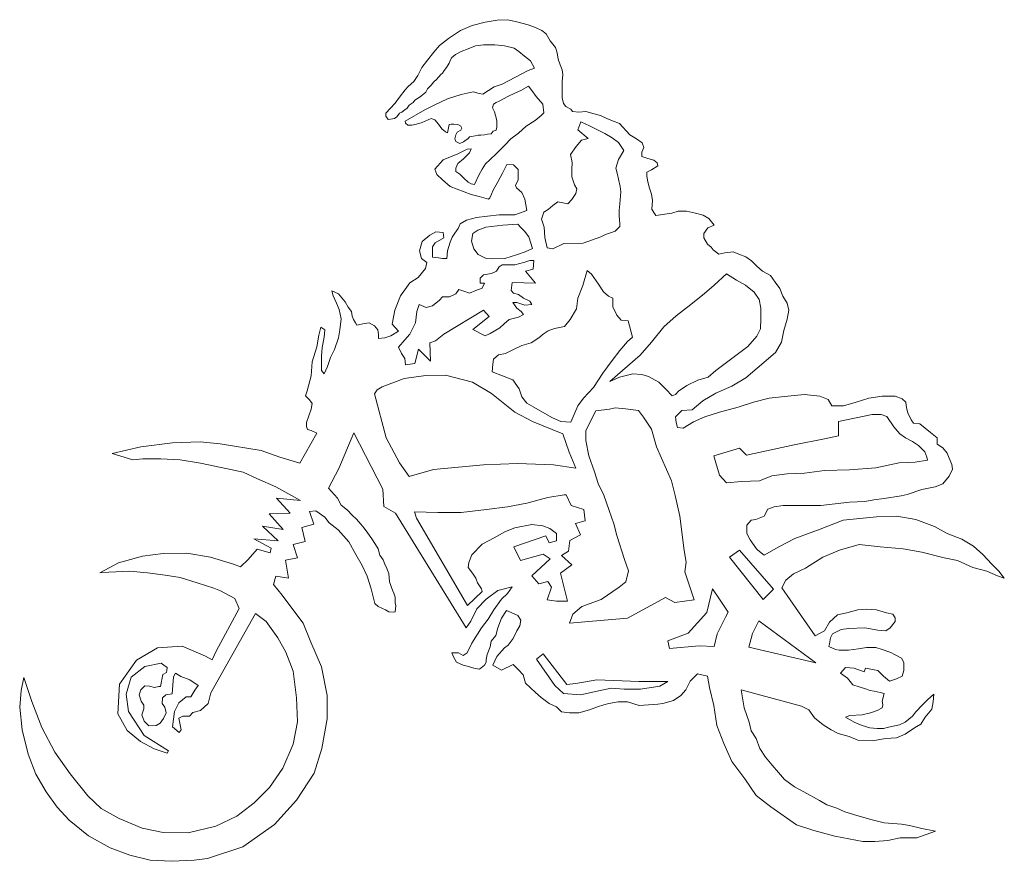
# Model space of a CAD drawing. Header units: inches. Extents: x 0.9 to 15, y 0.7 to 12.8.
import ezdxf

# ---------------------------------------------------------------- set-up
doc = ezdxf.new("R2010")
doc.units = ezdxf.units.IN
doc.header["$MEASUREMENT"] = 0
doc.layers.add('inside', color=5, linetype='Continuous')
doc.layers.add('outside', color=2, linetype='Continuous')

msp = doc.modelspace()

# ---------------------------------------------------------------- linework, layer by layer
at = {"layer": 'inside', "linetype": 'Continuous', "lineweight": 0, "flags": 128}
for points in [[(9.054, 11.094), (8.906, 11.217), (8.947, 11.332), (9.07, 11.275), (9.292, 11.168), (9.398, 11.103), (9.489, 11.037), (9.562, 10.922), (9.489, 10.791), (9.448, 10.668), (9.472, 10.578), (9.489, 10.513), (9.513, 10.406), (9.521, 10.332), (9.505, 10.16), (9.497, 10.062), (9.497, 9.98), (9.505, 9.874), (9.505, 9.833), (9.439, 9.767), (9.374, 9.743), (9.3, 9.718), (9.234, 9.685), (8.98, 9.595), (8.701, 9.587), (8.546, 9.513), (8.464, 9.529), (8.431, 9.677), (8.423, 9.824), (8.382, 9.939), (8.414, 10.037), (8.48, 10.078), (8.546, 10.136), (8.619, 10.185), (8.759, 10.16), (8.816, 10.218), (8.874, 10.308), (8.89, 10.373), (8.857, 10.431), (8.816, 10.545), (8.816, 10.652), (8.824, 10.75), (8.8, 10.865), (8.882, 10.98), (8.956, 11.07)], [(8.042, 9.868), (7.828, 9.853), (7.584, 9.824), (7.468, 9.78), (7.399, 9.731), (7.38, 9.624), (7.414, 9.512), (7.472, 9.43), (7.589, 9.376), (7.687, 9.371), (7.857, 9.376), (8.037, 9.43), (8.149, 9.468), (8.252, 9.517), (8.203, 9.683), (8.14, 9.765), (8.081, 9.824)], [(6.332, 8.104), (6.424, 8.206), (6.495, 8.287), (6.577, 8.449), (6.597, 8.612), (6.627, 8.714), (6.729, 8.673), (6.821, 8.693), (6.922, 8.775), (6.963, 8.825), (7.065, 8.825), (7.156, 8.866), (7.197, 8.927), (7.268, 8.907), (7.35, 8.876), (7.441, 8.917), (7.533, 8.947), (7.563, 9.019), (7.502, 9.019), (7.502, 9.09), (7.553, 9.141), (7.665, 9.161), (7.736, 9.191), (7.777, 9.252), (7.817, 9.283), (7.889, 9.283), (8.001, 9.283), (8.143, 9.323), (8.214, 9.344), (8.275, 9.344), (8.265, 9.222), (8.153, 9.191), (8.295, 9.019), (7.96, 9.029), (7.95, 8.917), (7.98, 8.876), (8.051, 8.856), (8.123, 8.805), (8.214, 8.764), (8.245, 8.714), (8.143, 8.703), (8.031, 8.744), (7.97, 8.744), (8.031, 8.663), (8.092, 8.612), (8.123, 8.571), (8.051, 8.531), (7.919, 8.5), (7.848, 8.439), (7.787, 8.378), (7.645, 8.297), (7.573, 8.266), (7.4, 8.358), (7.634, 8.541), (7.553, 8.632), (6.983, 8.287), (6.861, 8.195), (6.78, 8.165), (6.79, 7.901), (6.617, 8.073), (6.566, 7.87), (6.434, 7.85), (6.424, 7.941), (6.373, 8.012)], [(7.675, 7.748), (7.97, 7.636), (8.062, 7.504), (8.102, 7.392), (8.173, 7.301), (8.275, 7.24), (8.397, 7.169), (8.54, 7.088), (8.662, 7.037), (8.804, 7.027), (8.906, 7.26), (8.987, 7.372), (9.13, 7.525), (9.262, 7.728), (9.394, 7.911), (9.506, 8.053), (9.618, 8.185), (9.689, 8.246), (9.628, 8.48), (9.526, 8.49), (9.465, 8.561), (9.404, 8.683), (9.404, 8.805), (9.343, 8.836), (9.272, 8.897), (9.201, 9.008), (9.099, 9.151), (9.038, 9.201), (8.977, 8.988), (8.906, 8.805), (8.885, 8.653), (8.794, 8.5), (8.712, 8.399), (8.57, 8.368), (8.479, 8.338), (8.407, 8.287), (8.346, 8.236), (8.234, 8.165), (8.102, 8.124), (7.97, 8.063), (7.868, 8.012), (7.767, 7.992), (7.695, 7.931), (7.685, 7.86)], [(11.038, 9.153), (11.178, 9.062), (11.309, 8.989), (11.432, 8.89), (11.506, 8.784), (11.53, 8.661), (11.53, 8.514), (11.522, 8.366), (11.473, 8.26), (11.342, 8.112), (10.881, 7.77), (10.772, 7.671), (10.623, 7.631), (10.465, 7.552), (10.346, 7.473), (10.306, 7.423), (10.256, 7.403), (10.167, 7.502), (10.068, 7.601), (9.919, 7.681), (9.82, 7.71), (9.691, 7.72), (9.502, 7.671), (9.364, 7.611), (9.8, 7.988), (9.959, 8.176), (10.137, 8.394), (10.316, 8.553), (10.524, 8.712), (10.723, 8.87), (10.861, 8.989)], [(5.989, 7.434), (6.154, 6.803), (6.348, 6.443), (6.484, 6.249), (6.834, 6.346), (7.553, 6.414), (8.039, 6.433), (8.554, 6.414), (8.875, 6.365), (8.778, 6.599), (8.69, 6.861), (8.253, 7.036), (8.002, 7.172), (7.667, 7.437), (7.393, 7.6), (7.007, 7.703), (6.724, 7.694), (6.415, 7.652), (6.098, 7.532), (6.025, 7.491)], [(9.161, 7.19), (9.018, 6.905), (9.018, 6.762), (9.06, 6.544), (9.144, 6.317), (9.195, 6.149), (9.279, 5.981), (9.355, 5.762), (9.422, 5.569), (9.464, 5.401), (9.573, 5.056), (9.632, 4.897), (9.59, 4.737), (9.498, 4.662), (9.238, 4.485), (8.96, 4.383), (8.831, 4.273), (8.785, 4.143), (9.284, 4.189), (9.617, 4.217), (10.16, 4.515), (10.295, 4.44), (10.573, 4.481), (10.44, 4.882), (10.459, 5.021), (10.431, 5.187), (10.366, 5.677), (10.301, 5.973), (10.246, 6.185), (10.033, 6.675), (9.959, 6.925), (9.848, 7.1), (9.774, 7.193), (9.589, 7.22), (9.441, 7.23), (9.358, 7.211)], [(10.855, 6.543), (11.222, 6.652), (11.321, 6.553), (12.006, 6.701), (12.442, 6.79), (12.641, 6.83), (12.641, 7.038), (13.127, 7.137), (13.256, 7.137), (13.335, 7.108), (13.434, 6.959), (13.524, 6.86), (13.603, 6.8), (13.702, 6.751), (13.792, 6.691), (13.881, 6.602), (13.911, 6.523), (13.921, 6.483), (13.742, 6.453), (13.514, 6.443), (13.177, 6.374), (12.8, 6.344), (12.442, 6.334), (12.155, 6.295), (11.907, 6.285), (11.688, 6.255), (11.51, 6.186), (11.252, 6.176), (11.034, 6.156), (10.934, 6.265), (10.885, 6.443)], [(6.561, 5.739), (6.896, 5.73), (7.231, 5.73), (7.594, 5.775), (7.893, 5.812), (8.174, 5.866), (8.473, 5.947), (8.709, 5.984), (8.736, 5.984), (8.808, 5.83), (8.989, 5.775), (9.008, 5.612), (8.872, 5.576), (8.944, 5.413), (8.79, 5.332), (8.772, 5.178), (8.672, 5.114), (8.817, 4.979), (8.654, 4.861), (8.754, 4.462), (8.6, 4.462), (8.464, 4.481), (8.527, 4.662), (8.473, 4.743), (8.346, 4.707), (8.246, 4.825), (8.509, 5.069), (8.409, 5.133), (8.083, 5.042), (7.984, 5.241), (8.446, 5.395), (8.491, 5.296), (8.6, 5.323), (8.6, 5.431), (8.5, 5.504), (8.4, 5.54), (8.246, 5.558), (8.002, 5.513), (7.866, 5.459), (7.703, 5.368), (7.53, 5.277), (7.385, 5.123), (7.34, 5.015), (7.331, 4.942), (7.395, 4.861), (7.44, 4.788), (7.467, 4.725), (7.521, 4.635), (7.53, 4.598), (7.322, 4.399), (6.588, 5.649)], [(11.08, 5.089), (11.561, 4.483), (11.71, 4.633), (11.222, 5.192)], [(10.196, 3.891), (10.219, 3.781), (10.645, 3.82), (10.857, 3.812), (10.904, 3.993), (11.023, 4.229), (11.062, 4.3), (10.936, 4.489), (10.834, 4.639), (10.755, 4.297), (10.487, 4.001)], [(12.317, 3.578), (11.498, 4.176), (11.411, 3.995), (11.356, 3.799)], [(10.195, 3.31), (9.777, 3.31), (9.175, 3.331), (8.875, 3.28), (8.744, 3.265), (8.407, 3.703), (8.312, 3.63), (8.576, 3.251), (8.7, 3.134), (8.941, 3.119), (9.226, 3.178), (9.387, 3.214), (9.569, 3.199), (9.803, 3.199), (10.081, 3.243)]]:
    msp.add_lwpolyline(points, close=True, dxfattribs=at)
at = {"layer": 'outside', "linetype": 'Continuous', "lineweight": 0}
msp.add_line((3.469, 3.254), (3.469, 3.254), dxfattribs=at)
at = {"layer": 'outside', "linetype": 'Continuous', "lineweight": 0, "flags": 128}
msp.add_lwpolyline([(3.457, 3.25), (3.337, 3.333), (3.209, 3.382), (3.133, 3.427), (3.106, 3.374), (3.096, 3.254), (3.084, 3.13), (2.994, 3.119), (2.945, 3.072), (2.941, 2.991), (2.979, 2.938), (2.998, 2.859), (2.96, 2.776), (2.911, 2.709), (2.858, 2.678), (2.749, 2.671), (2.682, 2.737), (2.651, 2.829), (2.681, 2.916), (2.681, 2.968), (2.64, 3.025), (2.614, 3.115), (2.636, 3.19), (2.693, 3.247), (2.76, 3.243), (2.832, 3.224), (2.896, 3.235), (2.919, 3.235), (2.952, 3.409), (3.005, 3.439), (3.009, 3.468), (3.013, 3.51), (2.964, 3.54), (2.929, 3.57), (2.929, 3.57), (2.691, 3.525), (2.499, 3.368), (2.426, 3.128), (2.459, 2.877), (2.685, 2.535), (3.034, 2.315), (3.012, 2.281), (2.828, 2.344), (2.631, 2.447), (2.441, 2.605), (2.304, 2.844), (2.332, 3.268), (2.574, 3.614), (2.877, 3.792), (3.228, 3.817), (3.564, 3.671), (3.657, 3.619), (3.718, 3.743), (4.047, 4.355), (3.982, 4.499), (3.778, 4.606), (3.683, 4.647), (3.444, 4.725), (3.199, 4.8), (2.983, 4.835), (2.733, 4.866), (2.472, 4.891), (2.176, 4.876), (2.046, 4.866), (2.315, 5.009), (2.66, 5.105), (2.957, 5.142), (3.297, 5.148), (3.636, 5.093), (3.964, 4.99), (4.067, 4.954), (4.176, 5.057), (4.303, 5.208), (4.491, 5.154), (4.503, 5.221), (4.255, 5.354), (4.606, 5.324), (4.382, 5.536), (4.679, 5.487), (4.479, 5.711), (4.776, 5.723), (4.582, 5.935), (4.928, 5.905), (4.57, 6.099), (4.309, 6.214), (4.103, 6.311), (3.788, 6.378), (3.491, 6.438), (3.2, 6.487), (2.921, 6.499), (2.666, 6.499), (2.521, 6.487), (2.226, 6.576), (2.636, 6.671), (3.091, 6.73), (3.487, 6.745), (3.773, 6.715), (4.36, 6.62), (4.631, 6.525), (4.917, 6.437), (5.159, 6.869), (5.079, 6.906), (5.027, 6.92), (5.013, 6.964), (5.013, 7.023), (5.079, 7.214), (5.093, 7.294), (5.057, 7.346), (4.998, 7.404), (5.02, 7.477), (5.081, 7.689), (5.091, 7.894), (5.159, 8.108), (5.188, 8.274), (5.217, 8.391), (5.276, 8.352), (5.266, 8.245), (5.237, 8.098), (5.227, 7.972), (5.227, 7.845), (5.227, 7.767), (5.266, 7.718), (5.315, 7.825), (5.354, 7.952), (5.413, 8.069), (5.471, 8.235), (5.491, 8.352), (5.51, 8.508), (5.481, 8.644), (5.442, 8.732), (5.393, 8.839), (5.374, 8.908), (5.471, 8.869), (5.569, 8.752), (5.608, 8.674), (5.657, 8.615), (5.666, 8.547), (5.686, 8.498), (5.715, 8.449), (5.735, 8.42), (5.842, 8.44), (5.91, 8.449), (5.988, 8.41), (6.037, 8.352), (6.047, 8.284), (6.047, 8.225), (6.135, 8.235), (6.223, 8.264), (6.33, 8.332), (6.242, 8.43), (6.281, 8.635), (6.359, 8.839), (6.496, 9.025), (6.613, 9.103), (6.72, 9.229), (6.74, 9.317), (6.662, 9.376), (6.632, 9.483), (6.671, 9.619), (6.779, 9.707), (6.867, 9.756), (6.974, 9.746), (6.984, 9.668), (6.857, 9.6), (6.818, 9.541), (6.818, 9.483), (6.818, 9.434), (6.818, 9.395), (6.906, 9.385), (6.964, 9.376), (7.023, 9.376), (7.033, 9.483), (7.072, 9.61), (7.101, 9.678), (7.14, 9.736), (7.189, 9.805), (7.218, 9.873), (7.306, 9.922), (7.452, 9.961), (7.608, 9.98), (7.774, 10), (7.921, 10), (7.999, 10), (8.173, 10.063), (8.143, 10.224), (8.099, 10.319), (8.026, 10.385), (8.011, 10.422), (8.048, 10.502), (8.048, 10.649), (7.982, 10.715), (7.887, 10.722), (7.821, 10.598), (7.755, 10.473), (7.689, 10.356), (7.666, 10.297), (7.644, 10.246), (7.622, 10.224), (7.49, 10.261), (7.373, 10.29), (7.072, 10.407), (6.962, 10.502), (6.882, 10.576), (6.852, 10.656), (6.97, 10.788), (7.182, 10.876), (7.316, 10.942), (7.374, 10.944), (7.352, 10.889), (7.266, 10.805), (7.182, 10.737), (7.153, 10.671), (7.153, 10.62), (7.212, 10.583), (7.27, 10.524), (7.329, 10.466), (7.373, 10.444), (7.424, 10.437), (7.483, 10.568), (7.534, 10.656), (7.578, 10.73), (7.644, 10.788), (7.74, 10.884), (7.857, 11.001), (7.945, 11.089), (8.055, 11.169), (8.165, 11.272), (8.29, 11.353), (8.378, 11.426), (8.415, 11.463), (8.4, 11.587), (8.305, 11.697), (8.246, 11.785), (8.195, 11.844), (8.085, 11.785), (8.011, 11.748), (7.901, 11.697), (7.777, 11.631), (7.733, 11.609), (7.696, 11.587), (7.681, 11.536), (7.711, 11.477), (7.725, 11.426), (7.733, 11.389), (7.74, 11.345), (7.74, 11.301), (7.74, 11.257), (7.733, 11.213), (7.689, 11.199), (7.659, 11.162), (7.608, 11.155), (7.564, 11.147), (7.512, 11.14), (7.476, 11.14), (7.432, 11.133), (7.38, 11.125), (7.351, 11.118), (7.329, 11.096), (7.285, 11.059), (7.263, 11.045), (7.212, 11.023), (7.153, 11.052), (7.138, 11.089), (7.153, 11.147), (7.175, 11.184), (7.226, 11.213), (7.241, 11.243), (7.226, 11.272), (7.182, 11.294), (7.124, 11.301), (7.087, 11.301), (7.058, 11.294), (7.036, 11.177), (7.006, 11.191), (6.955, 11.235), (6.904, 11.301), (6.852, 11.36), (6.801, 11.382), (6.669, 11.323), (6.588, 11.301), (6.522, 11.287), (6.464, 11.287), (6.434, 11.316), (6.427, 11.345), (6.711, 11.506), (6.851, 11.579), (7.036, 11.663), (7.232, 11.724), (7.405, 11.763), (7.489, 11.741), (7.54, 11.73), (7.702, 11.836), (7.819, 11.875), (8.19, 12.07), (8.28, 12.102), (8.223, 12.209), (8.141, 12.274), (8.059, 12.34), (7.993, 12.389), (7.854, 12.422), (7.715, 12.438), (7.551, 12.438), (7.436, 12.422), (7.33, 12.381), (7.232, 12.34), (7.15, 12.299), (7.092, 12.25), (7.068, 12.201), (7.06, 12.176), (7.019, 12.111), (6.986, 12.07), (6.961, 12.029), (6.937, 12.012), (6.879, 11.939), (6.839, 11.906), (6.798, 11.857), (6.748, 11.808), (6.724, 11.759), (6.642, 11.693), (6.568, 11.644), (6.544, 11.611), (6.486, 11.571), (6.454, 11.53), (6.421, 11.505), (6.38, 11.472), (6.347, 11.456), (6.306, 11.407), (6.273, 11.382), (6.216, 11.374), (6.183, 11.366), (6.151, 11.415), (6.151, 11.456), (6.216, 11.53), (6.282, 11.603), (6.347, 11.685), (6.429, 11.791), (6.47, 11.841), (6.552, 11.914), (6.609, 11.996), (6.667, 12.111), (6.748, 12.217), (6.839, 12.332), (6.92, 12.43), (7.051, 12.528), (7.223, 12.643), (7.387, 12.716), (7.576, 12.765), (7.748, 12.79), (7.895, 12.798), (8.01, 12.774), (8.19, 12.724), (8.305, 12.683), (8.386, 12.643), (8.452, 12.593), (8.509, 12.495), (8.583, 12.397), (8.608, 12.323), (8.624, 12.233), (8.649, 12.152), (8.681, 12.078), (8.689, 12.012), (8.681, 11.914), (8.681, 11.841), (8.681, 11.767), (8.681, 11.677), (8.698, 11.595), (8.73, 11.554), (8.804, 11.513), (8.829, 11.481), (8.919, 11.472), (9.017, 11.481), (9.14, 11.448), (9.23, 11.423), (9.32, 11.382), (9.402, 11.35), (9.5, 11.309), (9.648, 11.145), (9.746, 11.088), (9.828, 11.03), (9.852, 10.965), (9.82, 10.899), (9.82, 10.834), (9.91, 10.809), (9.992, 10.785), (10.041, 10.744), (10.049, 10.703), (9.959, 10.646), (9.893, 10.613), (9.893, 10.556), (9.91, 10.474), (9.934, 10.384), (9.959, 10.294), (9.975, 10.204), (9.967, 10.081), (9.992, 10.032), (10.024, 9.991), (10.251, 10.024), (10.341, 10.054), (10.462, 10.054), (10.59, 10.024), (10.702, 9.994), (10.785, 9.949), (10.86, 9.851), (10.77, 9.813), (10.71, 9.731), (10.71, 9.671), (10.763, 9.58), (10.815, 9.535), (10.845, 9.498), (10.928, 9.438), (11.011, 9.453), (11.131, 9.468), (11.214, 9.438), (11.312, 9.4), (11.394, 9.34), (11.47, 9.265), (11.552, 9.19), (11.665, 9.129), (11.733, 9.032), (11.801, 8.942), (11.846, 8.836), (11.906, 8.731), (11.928, 8.633), (11.906, 8.506), (11.861, 8.34), (11.823, 8.175), (11.74, 8.025), (11.475, 7.802), (11.315, 7.662), (11.115, 7.542), (10.885, 7.442), (10.695, 7.332), (10.545, 7.202), (10.394, 7.192), (10.304, 7.102), (10.314, 7.022), (10.334, 6.952), (10.414, 6.942), (10.565, 7.032), (10.725, 7.102), (10.935, 7.172), (11.205, 7.242), (11.425, 7.312), (11.646, 7.372), (11.916, 7.402), (12.156, 7.422), (12.376, 7.402), (12.496, 7.352), (12.546, 7.262), (12.716, 7.262), (12.897, 7.312), (13.077, 7.372), (13.267, 7.402), (13.457, 7.402), (13.557, 7.362), (13.607, 7.312), (13.617, 7.232), (13.637, 7.162), (13.687, 7.062), (13.717, 7.012), (13.807, 7.002), (13.96, 6.881), (14.06, 6.801), (14.06, 6.711), (14.14, 6.661), (14.2, 6.581), (14.23, 6.511), (14.27, 6.421), (14.28, 6.351), (14.23, 6.251), (14.14, 6.141), (14.03, 6.101), (13.84, 6.061), (13.63, 5.991), (13.54, 5.971), (13.299, 5.931), (13.149, 5.911), (13.019, 5.891), (12.799, 5.881), (12.389, 5.831), (12.078, 5.831), (11.848, 5.831), (11.718, 5.811), (11.628, 5.781), (11.578, 5.681), (11.458, 5.631), (11.388, 5.621), (11.328, 5.551), (11.328, 5.431), (11.378, 5.341), (11.468, 5.211), (11.488, 5.191), (11.578, 5.121), (11.788, 5.241), (12.018, 5.361), (12.379, 5.491), (12.709, 5.621), (13.189, 5.671), (13.48, 5.681), (13.75, 5.631), (14.02, 5.531), (14.2, 5.431), (14.41, 5.351), (14.581, 5.251), (14.711, 5.131), (14.841, 4.991), (14.941, 4.891), (15.021, 4.791), (14.921, 4.821), (14.771, 4.891), (14.571, 4.941), (14.35, 5.041), (14.16, 5.081), (13.84, 5.161), (13.57, 5.211), (13.239, 5.241), (12.939, 5.271), (12.659, 5.191), (12.419, 5.091), (12.168, 4.931), (11.998, 4.851), (11.888, 4.761), (11.828, 4.651), (12.31, 3.963), (12.444, 4.035), (12.516, 4.159), (12.629, 4.262), (12.763, 4.293), (12.918, 4.334), (13.042, 4.344), (13.186, 4.334), (13.331, 4.293), (13.424, 4.272), (13.455, 4.221), (13.455, 4.169), (13.382, 4.076), (13.32, 4.035), (13.207, 4.045), (13.021, 4.076), (12.784, 4.066), (12.681, 4.056), (12.557, 3.994), (12.526, 3.932), (12.516, 3.85), (12.506, 3.808), (12.598, 3.767), (12.65, 3.757), (12.784, 3.757), (12.929, 3.777), (13.042, 3.798), (13.176, 3.798), (13.269, 3.767), (13.393, 3.726), (13.444, 3.695), (13.547, 3.643), (13.578, 3.582), (13.578, 3.468), (13.558, 3.386), (13.475, 3.345), (13.372, 3.314), (13.29, 3.386), (13.207, 3.468), (13.032, 3.499), (13.011, 3.448), (12.867, 3.499), (12.743, 3.51), (12.671, 3.427), (12.774, 3.355), (12.846, 3.262), (12.939, 3.231), (13.042, 3.2), (13.094, 3.18), (13.155, 3.169), (13.238, 3.149), (13.3, 3.138), (13.269, 3.025), (13.279, 2.974), (13.269, 2.932), (13.197, 2.891), (13.104, 2.86), (12.98, 2.829), (12.805, 2.819), (12.743, 2.798), (12.867, 2.726), (12.98, 2.675), (13.094, 2.644), (13.197, 2.633), (13.29, 2.633), (13.362, 2.654), (13.516, 2.685), (13.599, 2.726), (13.702, 2.809), (13.754, 2.871), (13.846, 2.974), (13.919, 3.046), (14.012, 3.128), (14.001, 3.015), (13.981, 2.912), (13.888, 2.798), (13.826, 2.695), (13.733, 2.644), (13.599, 2.551), (13.475, 2.5), (13.32, 2.489), (13.124, 2.458), (12.918, 2.469), (12.794, 2.52), (12.64, 2.561), (12.537, 2.613), (12.423, 2.685), (12.299, 2.788), (12.217, 2.901), (12.114, 2.953), (11.247, 3.19), (11.289, 2.932), (11.361, 2.726), (11.392, 2.603), (11.464, 2.489), (11.515, 2.345), (11.598, 2.221), (11.691, 2.108), (11.784, 2.005), (11.866, 1.902), (12.011, 1.799), (12.145, 1.727), (12.372, 1.603), (12.475, 1.541), (12.619, 1.49), (12.733, 1.438), (12.908, 1.386), (13.124, 1.325), (13.3, 1.283), (13.547, 1.263), (13.661, 1.242), (13.836, 1.201), (14.032, 1.16), (13.764, 1.067), (13.527, 1.067), (13.351, 1.026), (13.166, 1.015), (12.99, 1.015), (12.588, 1.088), (12.289, 1.17), (12.041, 1.252), (11.67, 1.51), (11.464, 1.675), (11.299, 1.912), (11.113, 2.159), (11, 2.417), (10.897, 2.675), (10.855, 2.963), (10.793, 3.221), (10.763, 3.386), (10.618, 3.417), (10.515, 3.314), (10.453, 3.19), (10.381, 3.108), (10.278, 3.035), (10.123, 2.994), (10.051, 2.984), (9.917, 2.974), (9.783, 2.963), (9.618, 3.015), (9.484, 3.015), (9.349, 2.994), (9.277, 2.974), (9.184, 2.943), (9.071, 2.901), (8.916, 2.86), (8.782, 2.86), (8.669, 2.871), (8.596, 2.943), (8.493, 2.994), (8.38, 3.077), (8.297, 3.149), (8.153, 3.283), (8.122, 3.406), (8.05, 3.479), (7.978, 3.551), (7.81, 3.473), (7.687, 3.542), (7.742, 3.665), (7.851, 3.789), (7.906, 3.83), (7.975, 3.926), (8.03, 4.036), (8.071, 4.104), (8.085, 4.187), (8.043, 4.255), (7.947, 4.296), (7.879, 4.324), (7.81, 4.214), (7.755, 4.077), (7.728, 3.967), (7.659, 3.885), (7.645, 3.803), (7.604, 3.693), (7.591, 3.624), (7.591, 3.583), (7.563, 3.542), (7.494, 3.487), (7.412, 3.501), (7.316, 3.528), (7.261, 3.542), (7.165, 3.583), (7.124, 3.652), (7.096, 3.72), (7.193, 3.72), (7.261, 3.679), (7.316, 3.72), (7.385, 3.857), (7.522, 4.077), (7.618, 4.2), (7.7, 4.337), (7.81, 4.488), (7.893, 4.57), (7.961, 4.666), (7.755, 4.612), (7.591, 4.488), (7.453, 4.351), (7.371, 4.173), (7.302, 4.077), (6.287, 5.722), (6.122, 5.818), (6.108, 6.065), (5.692, 6.873), (5.474, 6.364), (5.328, 6.082), (5.456, 5.937), (5.51, 5.837), (5.601, 5.764), (5.665, 5.691), (5.729, 5.637), (5.792, 5.564), (5.838, 5.509), (5.893, 5.437), (5.947, 5.355), (6.002, 5.273), (6.038, 5.209), (6.065, 5.118), (6.111, 5.055), (6.138, 4.991), (6.166, 4.927), (6.193, 4.855), (6.202, 4.736), (6.247, 4.618), (6.266, 4.573), (6.284, 4.518), (6.284, 4.436), (6.293, 4.391), (6.284, 4.309), (6.257, 4.3), (6.193, 4.309), (6.147, 4.336), (6.102, 4.354), (6.038, 4.382), (5.993, 4.427), (5.938, 4.636), (5.883, 4.818), (5.811, 4.973), (5.72, 5.127), (5.62, 5.309), (5.465, 5.482), (5.337, 5.582), (5.274, 5.664), (5.146, 5.755), (5.055, 5.746), (5.119, 5.564), (4.946, 5.518), (4.992, 5.318), (4.819, 5.273), (4.882, 5.082), (4.709, 5.046), (4.755, 4.791), (4.573, 4.818), (4.537, 4.7), (4.664, 4.545), (4.773, 4.4), (4.964, 4.145), (5.073, 3.873), (5.228, 3.518), (5.31, 3.109), (5.31, 2.774), (5.233, 2.345), (5.123, 1.993), (4.87, 1.608), (4.551, 1.256), (4.099, 0.937), (3.593, 0.772), (3.403, 0.748), (3.078, 0.73), (2.77, 0.748), (2.48, 0.82), (2.197, 0.923), (1.887, 1.097), (1.609, 1.322), (1.436, 1.508), (1.277, 1.727), (1.131, 1.979), (1.018, 2.264), (0.932, 2.616), (0.898, 2.941), (0.918, 3.179), (0.958, 3.365), (1.071, 3.02), (1.217, 2.649), (1.403, 2.297), (1.622, 1.986), (1.874, 1.667), (2.066, 1.488), (2.325, 1.342), (2.657, 1.203), (2.956, 1.143), (3.314, 1.137), (3.712, 1.236), (4.011, 1.375), (4.263, 1.568), (4.482, 1.787), (4.675, 2.065), (4.821, 2.41), (4.881, 2.728), (4.867, 3.073), (4.821, 3.458), (4.715, 3.73), (4.602, 3.935), (4.434, 4.168), (4.281, 4.284), (3.639, 3.147), (3.602, 2.993), (3.493, 2.891), (3.383, 2.862), (3.332, 2.811), (3.237, 2.811), (3.179, 2.782), (3.215, 2.614), (3.186, 2.578), (3.091, 2.658), (3.118, 2.879), (3.179, 3.001), (3.288, 3.088), (3.354, 3.088), (3.412, 3.183)], close=True, dxfattribs=at)

doc.saveas('drawing.dxf')
